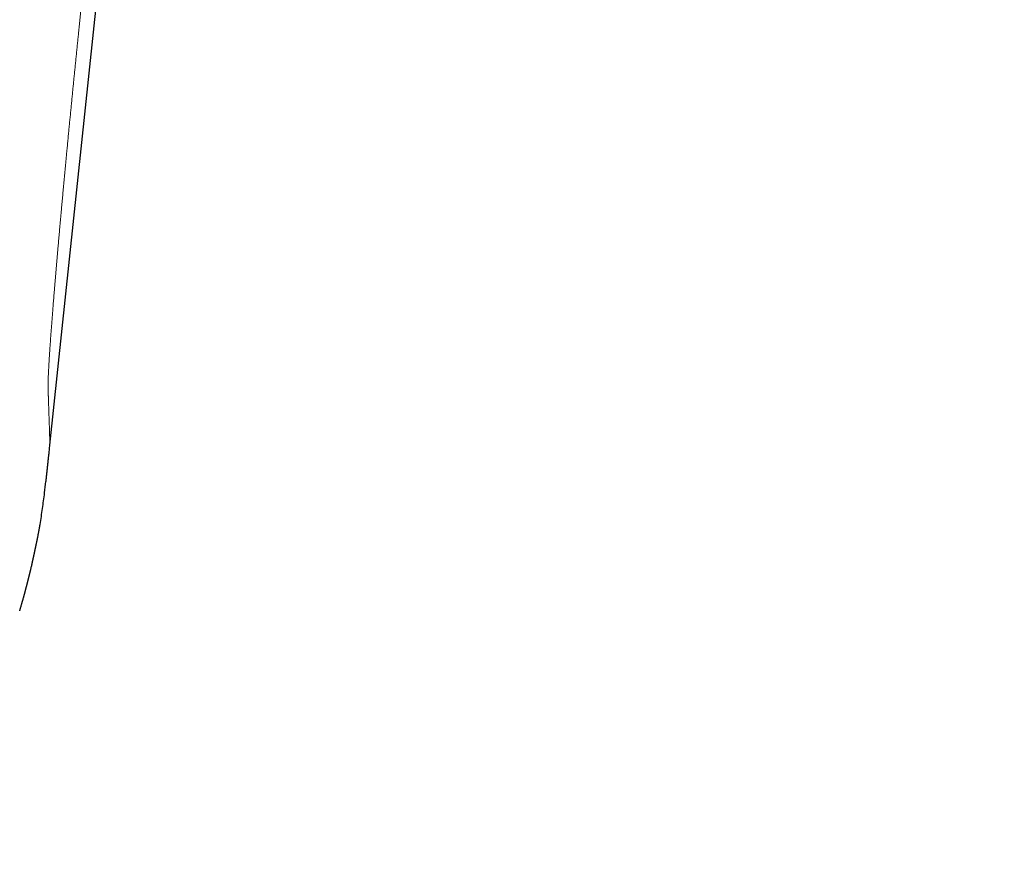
# Model space of a CAD drawing. Header units: millimetres. Extents: x 8 to 760, y 12 to 454.
# Tile 3 of 116: x 35.24 to 41.36, y 333.15 to 338.34. Entities that reach past the tile are written whole.
import ezdxf

# ---------------------------------------------------------------- set-up
doc = ezdxf.new("R2010")
doc.units = ezdxf.units.MM

msp = doc.modelspace()

# ---------------------------------------------------------------- linework, layer by layer
at = {"color": 7, "linetype": 'Continuous', "lineweight": 30}
msp.add_line((35.4299, 335.6951), (41.359, 392.1073), dxfattribs=at)
for points, knots in [([(37.5484, 440.3916), (37.4426, 439.6667), (37.2, 438.0037), (36.8304, 435.401), (36.4376, 432.5831), (36.0531, 429.7625), (35.6765, 426.9388), (35.3148, 424.1656), (34.9675, 421.4432), (34.6341, 418.7723), (34.3079, 416.1001), (33.9889, 413.4279), (33.6773, 410.7571), (33.3733, 408.0887), (33.0767, 405.4229), (32.7876, 402.7584), (32.5058, 400.0933), (32.2329, 397.4422), (31.9686, 394.8052), (31.7127, 392.1826), (31.4638, 389.5591), (31.2153, 386.8649), (30.9679, 384.0998), (30.7224, 381.2636), (30.4849, 378.426), (30.2554, 375.587), (30.0341, 372.7467), (29.8253, 369.9594), (29.6284, 367.2252), (29.4433, 364.5444), (29.266, 361.8631), (29.0967, 359.1812), (28.9449, 356.6479), (28.8096, 354.263), (28.6895, 352.0265), (28.5767, 349.7892), (28.4716, 347.551), (28.3745, 345.3117), (28.2923, 343.2312), (28.2232, 341.3097), (28.1655, 339.5473), (28.1137, 337.7843), (28.0685, 336.0217), (28.0338, 334.4759), (28.0176, 333.5179), (28.0113, 333.1471)], [0, 0, 0, 0, 0.020402, 0.046799, 0.073206, 0.099629, 0.126071, 0.152535, 0.177508, 0.202497, 0.227489, 0.252473, 0.277437, 0.302369, 0.327261, 0.35213, 0.377003, 0.40189, 0.426344, 0.450805, 0.475267, 0.49973, 0.52615, 0.552575, 0.579006, 0.605444, 0.631889, 0.658339, 0.683282, 0.708225, 0.733169, 0.758112, 0.783055, 0.803842, 0.824631, 0.845424, 0.866223, 0.887028, 0.907842, 0.924202, 0.94057, 0.956945, 0.973318, 0.989672, 1, 1, 1, 1]), ([(35.4052, 335.4701), (35.4054, 335.4713), (35.4056, 335.4737), (35.4061, 335.4777), (35.4066, 335.4818), (35.4071, 335.4861), (35.4075, 335.4906), (35.4081, 335.4953), (35.4086, 335.5001), (35.4091, 335.5046), (35.4095, 335.5088), (35.4099, 335.5124), (35.4103, 335.5162), (35.4107, 335.52), (35.4111, 335.5235), (35.4114, 335.5266), (35.4117, 335.5292), (35.412, 335.5318), (35.4123, 335.5345), (35.4126, 335.5372), (35.4128, 335.5397), (35.4131, 335.5419), (35.4133, 335.5439), (35.4135, 335.5459), (35.4137, 335.5479), (35.4139, 335.55), (35.4141, 335.5519), (35.4143, 335.5537), (35.4145, 335.5553), (35.4147, 335.5569), (35.4148, 335.5586), (35.415, 335.5602), (35.4152, 335.5617), (35.4153, 335.5631), (35.4154, 335.5643), (35.4156, 335.5655), (35.4157, 335.5667), (35.4158, 335.5679), (35.4159, 335.569), (35.4161, 335.57), (35.4162, 335.571), (35.4163, 335.5719), (35.4164, 335.5729), (35.4165, 335.5738), (35.4166, 335.5748), (35.4166, 335.5756), (35.4167, 335.5765), (35.4168, 335.5773), (35.4169, 335.5781), (35.417, 335.579), (35.4171, 335.5798), (35.4172, 335.5806), (35.4173, 335.5813), (35.4173, 335.582), (35.4174, 335.5826), (35.4175, 335.5833), (35.4175, 335.5839), (35.4176, 335.5846), (35.4177, 335.5852), (35.4177, 335.5859), (35.4178, 335.5865), (35.4179, 335.5871), (35.4179, 335.5878), (35.418, 335.5884), (35.4181, 335.589), (35.4181, 335.5895), (35.4182, 335.59), (35.4182, 335.5905), (35.4183, 335.591), (35.4183, 335.5915), (35.4184, 335.592), (35.4185, 335.5925), (35.4185, 335.593), (35.4186, 335.5935), (35.4186, 335.594), (35.4187, 335.5945), (35.4187, 335.595), (35.4188, 335.5955), (35.4188, 335.596), (35.4189, 335.5965), (35.4189, 335.597), (35.419, 335.5974), (35.419, 335.5978), (35.4191, 335.5982), (35.4191, 335.5986), (35.4191, 335.599), (35.4192, 335.5994), (35.4192, 335.5998), (35.4193, 335.6001), (35.4193, 335.6005), (35.4193, 335.6009), (35.4194, 335.6013), (35.4194, 335.6017), (35.4195, 335.6021), (35.4195, 335.6025), (35.4196, 335.6029), (35.4196, 335.6032), (35.4196, 335.6036), (35.4197, 335.604), (35.4197, 335.6044), (35.4198, 335.6048), (35.4198, 335.6052), (35.4198, 335.6056), (35.4199, 335.606), (35.4199, 335.6064), (35.42, 335.6068), (35.42, 335.6071), (35.4201, 335.6075), (35.4201, 335.6078), (35.4201, 335.6082), (35.4202, 335.6085), (35.4202, 335.6089), (35.4202, 335.6092), (35.4203, 335.6096), (35.4203, 335.6101), (35.4204, 335.611), (35.4206, 335.6122), (35.4207, 335.6137), (35.4209, 335.6153), (35.4211, 335.6172), (35.4219, 335.6246), (35.4235, 335.6401), (35.4263, 335.6667), (35.4285, 335.6873), (35.4297, 335.699)], [0, 0, 0, 0, 0.064612, 0.126725, 0.186334, 0.243434, 0.29802, 0.350089, 0.39964, 0.446672, 0.478272, 0.508623, 0.537728, 0.565587, 0.592203, 0.608958, 0.625182, 0.640875, 0.65604, 0.670677, 0.684788, 0.694665, 0.704269, 0.713601, 0.72266, 0.73145, 0.73997, 0.746476, 0.752817, 0.758994, 0.765008, 0.770859, 0.776549, 0.780507, 0.784383, 0.788179, 0.791895, 0.795531, 0.799088, 0.801827, 0.804519, 0.807163, 0.809759, 0.812308, 0.81481, 0.816918, 0.818992, 0.821033, 0.82304, 0.825014, 0.826956, 0.828866, 0.830344, 0.831802, 0.833241, 0.834661, 0.836062, 0.837445, 0.838809, 0.840081, 0.841336, 0.842577, 0.843801, 0.84501, 0.846204, 0.847131, 0.84805, 0.848959, 0.84986, 0.850752, 0.851635, 0.85251, 0.853377, 0.854235, 0.855086, 0.855929, 0.856764, 0.857545, 0.858319, 0.859087, 0.859849, 0.860605, 0.861213, 0.861817, 0.862417, 0.863014, 0.863608, 0.864187, 0.864764, 0.865337, 0.865907, 0.866486, 0.867063, 0.867636, 0.868207, 0.868775, 0.869341, 0.869904, 0.870464, 0.871022, 0.871578, 0.872132, 0.872684, 0.873225, 0.873764, 0.874302, 0.874839, 0.875317, 0.875794, 0.876271, 0.876747, 0.877223, 0.877698, 0.878173, 0.878647, 0.880084, 0.8817, 0.883642, 0.885912, 0.888508, 0.891432, 0.915845, 0.952035, 1, 1, 1, 1]), ([(35.3685, 335.2024), (35.3685, 335.2027), (35.3742, 335.2356), (35.3836, 335.3013), (35.3957, 335.3903), (35.4023, 335.4466), (35.4051, 335.4701)], [0, 0, 0, 0, 0.003598, 0.370416, 0.7372, 1, 1, 1, 1]), ([(35.2418, 334.6665), (35.2422, 334.6678), (35.243, 334.6703), (35.2446, 334.6754), (35.2464, 334.6811), (35.2482, 334.6872), (35.25, 334.6934), (35.2518, 334.6994), (35.2537, 334.7058), (35.2555, 334.7122), (35.2573, 334.7183), (35.259, 334.7242), (35.2607, 334.7303), (35.2625, 334.7366), (35.2642, 334.7427), (35.2657, 334.7484), (35.2672, 334.7538), (35.2687, 334.7592), (35.2702, 334.7648), (35.2716, 334.7698), (35.2728, 334.7743), (35.2739, 334.7782), (35.2749, 334.7822), (35.276, 334.7862), (35.2771, 334.7902), (35.2781, 334.794), (35.279, 334.7975), (35.2799, 334.8008), (35.2808, 334.8041), (35.2816, 334.8074), (35.2825, 334.8107), (35.2833, 334.8138), (35.2841, 334.8168), (35.2849, 334.8197), (35.2856, 334.8225), (35.2863, 334.8252), (35.2869, 334.8277), (35.2875, 334.83), (35.2881, 334.8322), (35.2887, 334.8344), (35.2892, 334.8364), (35.2897, 334.8382), (35.2901, 334.8401), (35.2906, 334.8419), (35.2911, 334.8438), (35.2915, 334.8456), (35.292, 334.8475), (35.2925, 334.8493), (35.2929, 334.851), (35.2933, 334.8525), (35.2936, 334.8539), (35.294, 334.8553), (35.2943, 334.8566), (35.2947, 334.858), (35.295, 334.8594), (35.2954, 334.8607), (35.2957, 334.8621), (35.2961, 334.8635), (35.2964, 334.8648), (35.2967, 334.8662), (35.2971, 334.8676), (35.2974, 334.8688), (35.2977, 334.87), (35.298, 334.8711), (35.2982, 334.8722), (35.2985, 334.8732), (35.2988, 334.8743), (35.299, 334.8753), (35.2993, 334.8763), (35.2995, 334.8773), (35.2998, 334.8783), (35.3, 334.8793), (35.3003, 334.8803), (35.3005, 334.8813), (35.3007, 334.8822), (35.301, 334.8831), (35.3012, 334.884), (35.3014, 334.885), (35.3016, 334.8859), (35.3019, 334.8869), (35.3021, 334.8878), (35.3023, 334.8887), (35.3026, 334.8897), (35.3028, 334.8906), (35.303, 334.8915), (35.3033, 334.8924), (35.3035, 334.8933), (35.3037, 334.8942), (35.3039, 334.8951), (35.3041, 334.896), (35.3043, 334.8968), (35.3045, 334.8975), (35.3047, 334.8983), (35.3049, 334.899), (35.305, 334.8998), (35.3052, 334.9005), (35.3054, 334.9013), (35.3056, 334.902), (35.3058, 334.9027), (35.3059, 334.9034), (35.3061, 334.9041), (35.3063, 334.9049), (35.3065, 334.9056), (35.3066, 334.9063), (35.3068, 334.907), (35.307, 334.9078), (35.3071, 334.9085), (35.3073, 334.9092), (35.3075, 334.9099), (35.3078, 334.911), (35.3081, 334.9125), (35.3086, 334.9145), (35.3091, 334.9164), (35.3095, 334.9183), (35.31, 334.9202), (35.3118, 334.9281), (35.3144, 334.939), (35.3175, 334.9527), (35.3192, 334.9601), (35.3201, 334.9641), (35.3203, 334.9649), (35.3205, 334.9658), (35.3207, 334.9666), (35.3209, 334.9674), (35.321, 334.9682), (35.3212, 334.969), (35.3214, 334.9696), (35.3215, 334.9702), (35.3216, 334.9707), (35.3217, 334.9713), (35.3219, 334.9718), (35.322, 334.9724), (35.3221, 334.9729), (35.3222, 334.9735), (35.3223, 334.974), (35.3225, 334.9746), (35.3226, 334.9751), (35.3227, 334.9756), (35.3228, 334.9761), (35.3229, 334.9767), (35.323, 334.9772), (35.3232, 334.9777), (35.3233, 334.9782), (35.3234, 334.9787), (35.3235, 334.9792), (35.3236, 334.9797), (35.3237, 334.9802), (35.3238, 334.9808), (35.324, 334.9813), (35.3241, 334.9819), (35.3242, 334.9824), (35.3243, 334.983), (35.3245, 334.9835), (35.3246, 334.9841), (35.3247, 334.9847), (35.3248, 334.9853), (35.325, 334.9859), (35.3251, 334.9864), (35.3252, 334.987), (35.3254, 334.9877), (35.3255, 334.9884), (35.3257, 334.9891), (35.3258, 334.9897), (35.326, 334.9904), (35.3261, 334.9911), (35.3263, 334.9918), (35.3264, 334.9925), (35.3266, 334.9932), (35.3267, 334.9939), (35.3269, 334.9946), (35.3271, 334.9953), (35.3272, 334.9961), (35.3274, 334.9969), (35.3276, 334.9977), (35.3278, 334.9985), (35.3279, 334.9993), (35.3281, 335.0001), (35.3283, 335.0008), (35.3284, 335.0016), (35.3286, 335.0023), (35.3287, 335.0031), (35.3289, 335.0039), (35.3291, 335.0047), (35.3293, 335.0056), (35.3295, 335.0065), (35.3297, 335.0073), (35.3299, 335.0081), (35.33, 335.009), (35.3302, 335.0099), (35.3304, 335.0109), (35.3306, 335.0118), (35.3308, 335.0127), (35.3311, 335.0137), (35.3313, 335.0148), (35.3316, 335.016), (35.3318, 335.0171), (35.3321, 335.0183), (35.3323, 335.0195), (35.3326, 335.0206), (35.3328, 335.0219), (35.3331, 335.0232), (35.3334, 335.0247), (35.3337, 335.0261), (35.334, 335.0275), (35.3344, 335.0291), (35.3348, 335.0308), (35.3351, 335.0327), (35.3356, 335.0346), (35.336, 335.0365), (35.3364, 335.0385), (35.3368, 335.0404), (35.3372, 335.0424), (35.3377, 335.0445), (35.3381, 335.0468), (35.3387, 335.0492), (35.3392, 335.0516), (35.3397, 335.054), (35.3402, 335.0564), (35.3407, 335.0588), (35.3413, 335.0615), (35.3419, 335.0645), (35.3426, 335.0678), (35.3433, 335.071), (35.3439, 335.0742), (35.3447, 335.0777), (35.3455, 335.0816), (35.3463, 335.0857), (35.3473, 335.0903), (35.3483, 335.0954), (35.3494, 335.1009), (35.3505, 335.1063), (35.3516, 335.1116), (35.3527, 335.1169), (35.3537, 335.1221), (35.3551, 335.1288), (35.3566, 335.1369), (35.3584, 335.146), (35.3604, 335.1562), (35.3624, 335.1672), (35.3645, 335.1791), (35.3666, 335.1909), (35.3679, 335.1985), (35.3685, 335.2025)], [0, 0, 0, 0, 0.037584, 0.073717, 0.108383, 0.141565, 0.166586, 0.190676, 0.213831, 0.236045, 0.253136, 0.26962, 0.285497, 0.300764, 0.315422, 0.326511, 0.337223, 0.347558, 0.357517, 0.3671, 0.373356, 0.379441, 0.385355, 0.3911, 0.396675, 0.402081, 0.406211, 0.410237, 0.414159, 0.417979, 0.421696, 0.425312, 0.428271, 0.431158, 0.433975, 0.436722, 0.438831, 0.440898, 0.442921, 0.444903, 0.446458, 0.447986, 0.449488, 0.450964, 0.452413, 0.453811, 0.455185, 0.456534, 0.457859, 0.458819, 0.459766, 0.4607, 0.461622, 0.462531, 0.463411, 0.46428, 0.465137, 0.465983, 0.466817, 0.46764, 0.468451, 0.469252, 0.469873, 0.470488, 0.471096, 0.471698, 0.47225, 0.472796, 0.473337, 0.473873, 0.474403, 0.474929, 0.47545, 0.475923, 0.476392, 0.476857, 0.477319, 0.477776, 0.478231, 0.478681, 0.479128, 0.479572, 0.480012, 0.480449, 0.480883, 0.481289, 0.481693, 0.482094, 0.482493, 0.48289, 0.483224, 0.483556, 0.483887, 0.484216, 0.484544, 0.484871, 0.485177, 0.485483, 0.485788, 0.486091, 0.486394, 0.486696, 0.486997, 0.487297, 0.487597, 0.487895, 0.488188, 0.488481, 0.488772, 0.489064, 0.489851, 0.490635, 0.491418, 0.492196, 0.492971, 0.493742, 0.50177, 0.50614, 0.510373, 0.510705, 0.511037, 0.511368, 0.511698, 0.512028, 0.512357, 0.512686, 0.512912, 0.513138, 0.513365, 0.513591, 0.513817, 0.514044, 0.51427, 0.514497, 0.514713, 0.51493, 0.515146, 0.515363, 0.515581, 0.515799, 0.516005, 0.516211, 0.516418, 0.516626, 0.516834, 0.517067, 0.5173, 0.517535, 0.51777, 0.518007, 0.518244, 0.518482, 0.518721, 0.518977, 0.519234, 0.519493, 0.519753, 0.520014, 0.520276, 0.520588, 0.520901, 0.521217, 0.521535, 0.521862, 0.522191, 0.522523, 0.522857, 0.523195, 0.523534, 0.523877, 0.524281, 0.524688, 0.525099, 0.525515, 0.525935, 0.526359, 0.526763, 0.527171, 0.527583, 0.527999, 0.528419, 0.52891, 0.529407, 0.52991, 0.530418, 0.530933, 0.531454, 0.53198, 0.532567, 0.533161, 0.533763, 0.534372, 0.534989, 0.535788, 0.536599, 0.537424, 0.538262, 0.539113, 0.539978, 0.540856, 0.541975, 0.543115, 0.544277, 0.545462, 0.546668, 0.548282, 0.549935, 0.551628, 0.553485, 0.555387, 0.557336, 0.559331, 0.561373, 0.564045, 0.566795, 0.569622, 0.572526, 0.575509, 0.578571, 0.581712, 0.586242, 0.590929, 0.595774, 0.600776, 0.605936, 0.612935, 0.620207, 0.627754, 0.638691, 0.650162, 0.662168, 0.674711, 0.687793, 0.701415, 0.715576, 0.742944, 0.77213, 0.803136, 0.847505, 0.895119, 0.94596, 1, 1, 1, 1])]:
    msp.add_open_spline(points, degree=3, knots=knots, dxfattribs=at)
at = {"color": 8, "linetype": 'Continuous', "lineweight": 0}
for points, knots in [([(35.4181, 336.0505), (35.418, 336.0522), (35.418, 336.0554), (35.4179, 336.0605), (35.4179, 336.0657), (35.4179, 336.0711), (35.418, 336.0771), (35.4181, 336.0836), (35.4183, 336.0906), (35.4185, 336.0979), (35.4188, 336.1057), (35.4191, 336.1138), (35.4194, 336.1225), (35.4198, 336.1316), (35.4203, 336.1412), (35.4208, 336.1512), (35.4213, 336.1617), (35.4219, 336.1723), (35.4224, 336.183), (35.4231, 336.1938), (35.4237, 336.205), (35.4244, 336.2164), (35.4251, 336.2282), (35.4259, 336.2402), (35.4267, 336.2525), (35.4275, 336.2651), (35.4284, 336.2789), (35.4294, 336.2939), (35.4305, 336.3102), (35.4317, 336.327), (35.4329, 336.3443), (35.4342, 336.362), (35.4354, 336.3795), (35.4367, 336.3967), (35.4379, 336.4134), (35.4392, 336.4305), (35.4405, 336.4479), (35.4418, 336.4655), (35.4432, 336.4833), (35.4446, 336.5013), (35.446, 336.5196), (35.4475, 336.5384), (35.449, 336.5576), (35.4506, 336.5772), (35.4522, 336.5972), (35.4539, 336.6175), (35.4555, 336.6378), (35.4572, 336.658), (35.4589, 336.6791), (35.4608, 336.7014), (35.4628, 336.7253), (35.4648, 336.7494), (35.4669, 336.7739), (35.469, 336.7988), (35.4711, 336.8235), (35.4732, 336.848), (35.4753, 336.8724), (35.4775, 336.8971), (35.4797, 336.9221), (35.4819, 336.9481), (35.4843, 336.9753), (35.4868, 337.0036), (35.4894, 337.0321), (35.492, 337.0609), (35.4946, 337.09), (35.4972, 337.1193), (35.4998, 337.1481), (35.5024, 337.1763), (35.5049, 337.2039), (35.5075, 337.2317), (35.5101, 337.2598), (35.5127, 337.2881), (35.5153, 337.3166), (35.518, 337.3453), (35.5207, 337.3743), (35.5235, 337.4035), (35.5262, 337.4329), (35.5291, 337.4625), (35.5321, 337.4942), (35.5353, 337.5279), (35.5387, 337.5637), (35.5422, 337.5998), (35.5456, 337.6353), (35.5489, 337.6701), (35.5522, 337.7042), (35.5556, 337.7382), (35.5589, 337.7723), (35.5622, 337.8064), (35.5656, 337.8406), (35.5689, 337.8738), (35.5721, 337.9061), (35.5752, 337.9375), (35.5783, 337.9689), (35.5815, 338.0005), (35.5847, 338.0325), (35.5879, 338.065), (35.5912, 338.0977), (35.5946, 338.1306), (35.5979, 338.1637), (35.6013, 338.1966), (35.6046, 338.2289), (35.6081, 338.263), (35.6118, 338.2997), (35.616, 338.34), (35.6203, 338.382), (35.6232, 338.4105), (35.6248, 338.4251)], [0, 0, 0, 0, 0.011044, 0.02142, 0.031127, 0.040184, 0.050016, 0.059639, 0.069231, 0.078795, 0.087975, 0.097353, 0.106753, 0.116176, 0.125625, 0.1351, 0.144604, 0.154139, 0.162933, 0.171717, 0.180492, 0.189261, 0.198024, 0.206626, 0.215225, 0.223823, 0.232421, 0.242657, 0.252897, 0.263142, 0.273395, 0.283658, 0.293933, 0.302989, 0.312034, 0.321069, 0.330095, 0.339115, 0.347968, 0.356817, 0.365664, 0.374509, 0.383535, 0.392563, 0.401594, 0.410629, 0.419671, 0.428308, 0.436769, 0.446632, 0.45649, 0.466344, 0.476197, 0.486049, 0.495903, 0.505198, 0.514498, 0.523805, 0.53312, 0.542445, 0.552658, 0.562854, 0.573036, 0.583205, 0.593364, 0.603515, 0.613659, 0.622954, 0.632247, 0.64154, 0.650833, 0.66013, 0.669431, 0.678737, 0.688051, 0.697375, 0.706709, 0.716055, 0.725414, 0.736465, 0.74754, 0.758641, 0.769771, 0.780102, 0.790392, 0.800642, 0.810853, 0.821029, 0.83117, 0.841279, 0.850519, 0.859735, 0.868928, 0.8781, 0.887387, 0.896838, 0.906308, 0.9158, 0.925315, 0.934855, 0.944116, 0.9531, 0.964121, 0.97561, 0.987569, 1, 1, 1, 1]), ([(35.4297, 335.6992), (35.4297, 335.6994), (35.4297, 335.7009), (35.4293, 335.7123), (35.4287, 335.7296), (35.4281, 335.7468), (35.4277, 335.7595), (35.4273, 335.7737), (35.4267, 335.789), (35.4262, 335.8052), (35.4257, 335.8214), (35.4251, 335.8375), (35.4246, 335.8536), (35.424, 335.8704), (35.4234, 335.8881), (35.4228, 335.9061), (35.4222, 335.9243), (35.4217, 335.9419), (35.4211, 335.9594), (35.4207, 335.9729), (35.4203, 335.9831), (35.4201, 335.9897), (35.4199, 335.9964), (35.4197, 336.0028), (35.4194, 336.0104), (35.4191, 336.0188), (35.4188, 336.0281), (35.4185, 336.0363), (35.4182, 336.0436), (35.4181, 336.0483), (35.4181, 336.0505)], [0, 0, 0, 0, 0.010559, 0.1359486, 0.2614113, 0.3107253, 0.3600553, 0.4094026, 0.4587685, 0.5064282, 0.5519428, 0.5908112, 0.6295472, 0.6681516, 0.706625, 0.7449681, 0.7805153, 0.815077, 0.8456862, 0.8770396, 0.8874935, 0.8997563, 0.911422, 0.9224908, 0.9329625, 0.9501771, 0.9654881, 0.9788954, 0.9903993, 1, 1, 1, 1])]:
    msp.add_open_spline(points, degree=3, knots=knots, dxfattribs=at)

doc.saveas('drawing.dxf')
